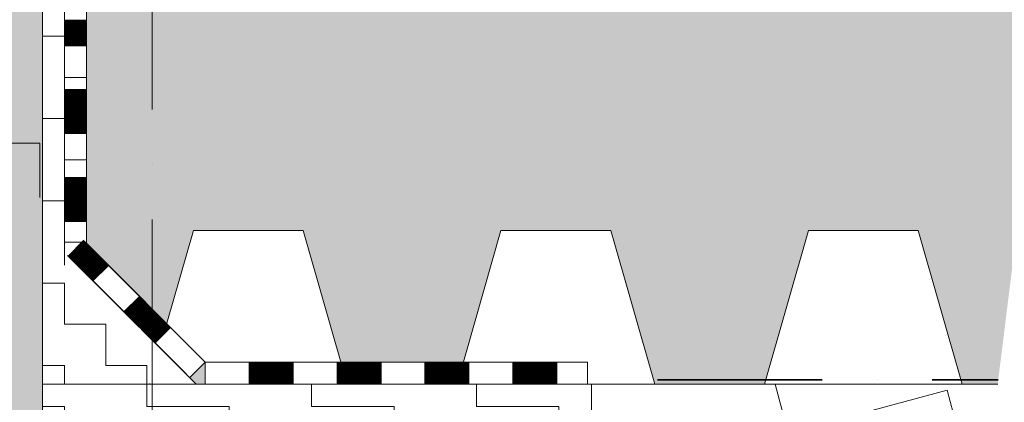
# Model space of a CAD drawing. Header units: millimetres. Extents: x -17177 to 48677, y -60985 to 11467.
# Tile 25 of 71: x -7333 to -6885, y -2323 to -2149. Entities that reach past the tile are written whole.
import ezdxf

# ---------------------------------------------------------------- set-up
doc = ezdxf.new("R2010")
doc.units = ezdxf.units.MM
doc.header["$PDMODE"] = 65
doc.linetypes.add('Carkovana 2x_1_1', pattern=[100, 75, -25])
doc.linetypes.add('Cerchovana_2', pattern=[125, 75, -25, 0, -25])
doc.layers.add('XR$3$INFUZE_1', color=7, linetype='Continuous', lineweight=25)
doc.styles.add('ARIALNARROW', font='ARIALN.TTF')
doc.dimstyles.new('DIMSTYLE_8', dxfattribs={"dimtxt": 62.5, "dimasz": 75, "dimexe": 0, "dimexo": 0, "dimgap": 31.25, "dimtad": 2, "dimdec": 0, "dimrnd": 5, "dimzin": 12, "dimdsep": 46, "dimtxsty": 'ARIALNARROW', "dimblk1": 'ALL_ML_STRICH', "dimblk2": 'ALL_ML_STRICH', "dimsah": 1, "dimcen": 0, "dimclrd": 6, "dimclre": 6, "dimclrt": 6, "dimadec": 0, "dimazin": 0, "dimtfac": 1, "dimtdec": 0, "dimtix": 1, "dimtmove": 2, "dimatfit": 3, "dimfxl": 0, "dimtvp": 1.2, "dimtzin": 0, "dimlwd": 0, "dimlwe": 18, "dimarcsym": 0})
doc.dimstyles.new('DIMSTYLE_9', dxfattribs={"dimtxt": 62.5, "dimasz": 75, "dimexe": 0, "dimexo": 0, "dimgap": 31.25, "dimtad": 2, "dimdec": 0, "dimrnd": 5, "dimzin": 12, "dimdsep": 46, "dimtxsty": 'ARIALNARROW', "dimblk1": 'ALL_ML_STRICH', "dimblk2": 'ALL_ML_STRICH', "dimsah": 1, "dimcen": 0, "dimclrd": 6, "dimclre": 6, "dimclrt": 6, "dimadec": 0, "dimazin": 0, "dimtfac": 1, "dimtdec": 0, "dimtix": 1, "dimtmove": 2, "dimatfit": 3, "dimfxl": 0, "dimtzin": 0, "dimlwd": 0, "dimlwe": 18, "dimarcsym": 0})

# ---------------------------------------------------------------- blocks, each defined once
blk = doc.blocks.new('ALL_ML_STRICH')
at = {"color": 0, "linetype": 'ByBlock', "lineweight": -2}
for p, q in [((0, -0.5), (0, 0.5)), ((-0.3, -0.3), (0.3, 0.3)), ((-1, 0), (0.5, 0))]:
    blk.add_line(p, q, dxfattribs=at)
blk = doc.blocks.new('*D190')
at = {"layer": 'DEFPOINTS', "color": 6, "linetype": 'Continuous', "lineweight": 18}
for p in [(-7322.54, -2044.7), (-7272.54, -2144.7), (-6714.12, -2144.7)]:
    blk.add_point(p, dxfattribs=at)
at = {"layer": 'XR$3$INFUZE_1', "color": 6, "linetype": 'Continuous', "lineweight": -2}
for p, q in [((-7225.91, -2044.7), (-6714.12, -2044.7)), ((-6714.12, -2144.7), (-6714.12, -2044.7)), ((-6808.15, -2144.7), (-6714.12, -2144.7))]:
    blk.add_line(p, q, dxfattribs=at)
at = {"layer": 'XR$3$INFUZE_1', "color": 6, "linetype": 'Continuous', "lineweight": 18, "xscale": 75, "yscale": 75, "zscale": 75}
for p, rotation in [((-6714.12, -2044.7), 90), ((-6714.12, -2144.7), 270)]:
    blk.add_blockref('ALL_ML_STRICH', p, dxfattribs=dict(at, rotation=rotation))
at = {"layer": 'XR$3$INFUZE_1', "color": 6, "linetype": 'Continuous', "lineweight": 18, "insert": (-6770.37, -2217.28), "char_height": 62.5, "width": 152.1429, "attachment_point": 5, "rotation": 90, "style": 'ARIALNARROW'}
blk.add_mtext('\\W0.81;\\A1;{100}', dxfattribs=at)
blk = doc.blocks.new('*D191')
at = {"layer": 'DEFPOINTS', "color": 6, "linetype": 'Continuous', "lineweight": 18}
for p in [(-7272.54, -1674.7), (-7022.54, -2144.7), (-6310.09, -2144.7)]:
    blk.add_point(p, dxfattribs=at)
at = {"layer": 'XR$3$INFUZE_1', "color": 6, "linetype": 'Continuous', "lineweight": -2}
for p, q in [((-6897.1, -1674.7), (-6310.09, -1674.7)), ((-6310.09, -2144.7), (-6310.09, -1674.7)), ((-6762.51, -2144.7), (-6310.09, -2144.7))]:
    blk.add_line(p, q, dxfattribs=at)
at = {"layer": 'XR$3$INFUZE_1', "color": 6, "linetype": 'Continuous', "lineweight": 18, "xscale": 75, "yscale": 75, "zscale": 75}
for p, rotation in [((-6310.09, -1674.7), 90), ((-6310.09, -2144.7), 270)]:
    blk.add_blockref('ALL_ML_STRICH', p, dxfattribs=dict(at, rotation=rotation))
blk = doc.blocks.new('VZOROVÁ ČÁRA_10')
at = {"layer": 'XR$3$INFUZE_1', "color": 1, "linetype": 'Continuous', "lineweight": 13}
for p, q in [((-7228.39, -2304.7), (-7228.39, -2314.7)), ((-7228.39, -2304.7), (-7208.39, -2304.7)), ((-7228.39, -2304.7), (-7208.39, -2304.7)), ((-7228.39, -2304.7), (-7208.39, -2304.7)), ((-7228.39, -2304.7), (-7208.39, -2304.7)), ((-7228.39, -2304.7), (-7208.39, -2304.7)), ((-7227.99, -2304.7), (-7227.99, -2314.7)), ((-7227.59, -2304.7), (-7227.59, -2314.7)), ((-7227.19, -2304.7), (-7227.19, -2314.7)), ((-7226.79, -2304.7), (-7226.79, -2314.7)), ((-7226.39, -2304.7), (-7226.39, -2314.7)), ((-7225.99, -2304.7), (-7225.99, -2314.7)), ((-7225.59, -2304.7), (-7225.59, -2314.7)), ((-7225.19, -2304.7), (-7225.19, -2314.7)), ((-7224.79, -2304.7), (-7224.79, -2314.7)), ((-7224.39, -2304.7), (-7224.39, -2314.7)), ((-7223.99, -2304.7), (-7223.99, -2314.7)), ((-7223.59, -2304.7), (-7223.59, -2314.7)), ((-7223.19, -2304.7), (-7223.19, -2314.7)), ((-7222.79, -2304.7), (-7222.79, -2314.7)), ((-7222.39, -2304.7), (-7222.39, -2314.7)), ((-7221.99, -2304.7), (-7221.99, -2314.7)), ((-7221.59, -2304.7), (-7221.59, -2314.7)), ((-7221.19, -2304.7), (-7221.19, -2314.7)), ((-7220.79, -2304.7), (-7220.79, -2314.7)), ((-7220.39, -2304.7), (-7220.39, -2314.7)), ((-7219.99, -2304.7), (-7219.99, -2314.7)), ((-7219.59, -2304.7), (-7219.59, -2314.7)), ((-7219.19, -2304.7), (-7219.19, -2314.7)), ((-7218.79, -2304.7), (-7218.79, -2314.7)), ((-7218.39, -2304.7), (-7218.39, -2314.7)), ((-7217.99, -2304.7), (-7217.99, -2314.7)), ((-7217.59, -2304.7), (-7217.59, -2314.7)), ((-7217.19, -2304.7), (-7217.19, -2314.7)), ((-7216.79, -2304.7), (-7216.79, -2314.7)), ((-7216.39, -2304.7), (-7216.39, -2314.7)), ((-7215.99, -2304.7), (-7215.99, -2314.7)), ((-7215.59, -2304.7), (-7215.59, -2314.7)), ((-7215.19, -2304.7), (-7215.19, -2314.7)), ((-7214.79, -2304.7), (-7214.79, -2314.7)), ((-7214.39, -2304.7), (-7214.39, -2314.7)), ((-7213.99, -2304.7), (-7213.99, -2314.7)), ((-7213.59, -2304.7), (-7213.59, -2314.7)), ((-7213.19, -2304.7), (-7213.19, -2314.7)), ((-7212.79, -2304.7), (-7212.79, -2314.7)), ((-7212.39, -2304.7), (-7212.39, -2314.7)), ((-7211.99, -2304.7), (-7211.99, -2314.7)), ((-7211.59, -2304.7), (-7211.59, -2314.7)), ((-7211.19, -2304.7), (-7211.19, -2314.7)), ((-7210.79, -2304.7), (-7210.79, -2314.7)), ((-7210.39, -2304.7), (-7210.39, -2314.7)), ((-7209.99, -2304.7), (-7209.99, -2314.7)), ((-7209.59, -2304.7), (-7209.59, -2314.7)), ((-7209.19, -2304.7), (-7209.19, -2314.7)), ((-7208.79, -2304.7), (-7208.79, -2314.7)), ((-7208.39, -2304.7), (-7208.39, -2314.7)), ((-7188.39, -2304.7), (-7188.39, -2314.7)), ((-7188.39, -2304.7), (-7168.39, -2304.7)), ((-7188.39, -2304.7), (-7168.39, -2304.7)), ((-7188.39, -2304.7), (-7168.39, -2304.7)), ((-7188.39, -2304.7), (-7168.39, -2304.7)), ((-7188.39, -2304.7), (-7168.39, -2304.7)), ((-7187.99, -2304.7), (-7187.99, -2314.7)), ((-7187.59, -2304.7), (-7187.59, -2314.7)), ((-7187.19, -2304.7), (-7187.19, -2314.7)), ((-7186.79, -2304.7), (-7186.79, -2314.7)), ((-7186.39, -2304.7), (-7186.39, -2314.7)), ((-7185.99, -2304.7), (-7185.99, -2314.7)), ((-7185.59, -2304.7), (-7185.59, -2314.7)), ((-7185.19, -2304.7), (-7185.19, -2314.7)), ((-7184.79, -2304.7), (-7184.79, -2314.7)), ((-7184.39, -2304.7), (-7184.39, -2314.7)), ((-7183.99, -2304.7), (-7183.99, -2314.7)), ((-7183.59, -2304.7), (-7183.59, -2314.7)), ((-7183.19, -2304.7), (-7183.19, -2314.7)), ((-7182.79, -2304.7), (-7182.79, -2314.7)), ((-7182.39, -2304.7), (-7182.39, -2314.7)), ((-7181.99, -2304.7), (-7181.99, -2314.7)), ((-7181.59, -2304.7), (-7181.59, -2314.7)), ((-7181.19, -2304.7), (-7181.19, -2314.7)), ((-7180.79, -2304.7), (-7180.79, -2314.7)), ((-7180.39, -2304.7), (-7180.39, -2314.7)), ((-7179.99, -2304.7), (-7179.99, -2314.7)), ((-7179.59, -2304.7), (-7179.59, -2314.7)), ((-7179.19, -2304.7), (-7179.19, -2314.7)), ((-7178.79, -2304.7), (-7178.79, -2314.7)), ((-7178.39, -2304.7), (-7178.39, -2314.7)), ((-7177.99, -2304.7), (-7177.99, -2314.7)), ((-7177.59, -2304.7), (-7177.59, -2314.7)), ((-7177.19, -2304.7), (-7177.19, -2314.7)), ((-7176.79, -2304.7), (-7176.79, -2314.7)), ((-7176.39, -2304.7), (-7176.39, -2314.7)), ((-7175.99, -2304.7), (-7175.99, -2314.7)), ((-7175.59, -2304.7), (-7175.59, -2314.7)), ((-7175.19, -2304.7), (-7175.19, -2314.7)), ((-7174.79, -2304.7), (-7174.79, -2314.7)), ((-7174.39, -2304.7), (-7174.39, -2314.7)), ((-7173.99, -2304.7), (-7173.99, -2314.7)), ((-7173.59, -2304.7), (-7173.59, -2314.7)), ((-7173.19, -2304.7), (-7173.19, -2314.7)), ((-7172.79, -2304.7), (-7172.79, -2314.7)), ((-7172.39, -2304.7), (-7172.39, -2314.7)), ((-7171.99, -2304.7), (-7171.99, -2314.7)), ((-7171.59, -2304.7), (-7171.59, -2314.7)), ((-7171.19, -2304.7), (-7171.19, -2314.7)), ((-7170.79, -2304.7), (-7170.79, -2314.7)), ((-7170.39, -2304.7), (-7170.39, -2314.7)), ((-7169.99, -2304.7), (-7169.99, -2314.7)), ((-7169.59, -2304.7), (-7169.59, -2314.7)), ((-7169.19, -2304.7), (-7169.19, -2314.7)), ((-7168.79, -2304.7), (-7168.79, -2314.7)), ((-7168.39, -2304.7), (-7168.39, -2314.7)), ((-7148.39, -2304.7), (-7148.39, -2314.7)), ((-7148.39, -2304.7), (-7128.39, -2304.7)), ((-7148.39, -2304.7), (-7128.39, -2304.7)), ((-7148.39, -2304.7), (-7128.39, -2304.7)), ((-7148.39, -2304.7), (-7128.39, -2304.7)), ((-7148.39, -2304.7), (-7128.39, -2304.7)), ((-7147.99, -2304.7), (-7147.99, -2314.7)), ((-7147.59, -2304.7), (-7147.59, -2314.7)), ((-7147.19, -2304.7), (-7147.19, -2314.7)), ((-7146.79, -2304.7), (-7146.79, -2314.7)), ((-7146.39, -2304.7), (-7146.39, -2314.7)), ((-7145.99, -2304.7), (-7145.99, -2314.7)), ((-7145.59, -2304.7), (-7145.59, -2314.7)), ((-7145.19, -2304.7), (-7145.19, -2314.7)), ((-7144.79, -2304.7), (-7144.79, -2314.7)), ((-7144.39, -2304.7), (-7144.39, -2314.7)), ((-7143.99, -2304.7), (-7143.99, -2314.7)), ((-7143.59, -2304.7), (-7143.59, -2314.7)), ((-7143.19, -2304.7), (-7143.19, -2314.7)), ((-7142.79, -2304.7), (-7142.79, -2314.7)), ((-7142.39, -2304.7), (-7142.39, -2314.7)), ((-7141.99, -2304.7), (-7141.99, -2314.7)), ((-7141.59, -2304.7), (-7141.59, -2314.7)), ((-7141.19, -2304.7), (-7141.19, -2314.7)), ((-7140.79, -2304.7), (-7140.79, -2314.7)), ((-7140.39, -2304.7), (-7140.39, -2314.7)), ((-7139.99, -2304.7), (-7139.99, -2314.7)), ((-7139.59, -2304.7), (-7139.59, -2314.7)), ((-7139.19, -2304.7), (-7139.19, -2314.7)), ((-7138.79, -2304.7), (-7138.79, -2314.7)), ((-7138.39, -2304.7), (-7138.39, -2314.7)), ((-7137.99, -2304.7), (-7137.99, -2314.7)), ((-7137.59, -2304.7), (-7137.59, -2314.7)), ((-7137.19, -2304.7), (-7137.19, -2314.7)), ((-7136.79, -2304.7), (-7136.79, -2314.7)), ((-7136.39, -2304.7), (-7136.39, -2314.7)), ((-7135.99, -2304.7), (-7135.99, -2314.7)), ((-7135.59, -2304.7), (-7135.59, -2314.7)), ((-7135.19, -2304.7), (-7135.19, -2314.7)), ((-7134.79, -2304.7), (-7134.79, -2314.7)), ((-7134.39, -2304.7), (-7134.39, -2314.7)), ((-7133.99, -2304.7), (-7133.99, -2314.7)), ((-7133.59, -2304.7), (-7133.59, -2314.7)), ((-7133.19, -2304.7), (-7133.19, -2314.7)), ((-7132.79, -2304.7), (-7132.79, -2314.7)), ((-7132.39, -2304.7), (-7132.39, -2314.7)), ((-7131.99, -2304.7), (-7131.99, -2314.7)), ((-7131.59, -2304.7), (-7131.59, -2314.7)), ((-7131.19, -2304.7), (-7131.19, -2314.7)), ((-7130.79, -2304.7), (-7130.79, -2314.7)), ((-7130.39, -2304.7), (-7130.39, -2314.7)), ((-7129.99, -2304.7), (-7129.99, -2314.7)), ((-7129.59, -2304.7), (-7129.59, -2314.7)), ((-7129.19, -2304.7), (-7129.19, -2314.7)), ((-7128.79, -2304.7), (-7128.79, -2314.7)), ((-7128.39, -2304.7), (-7128.39, -2314.7)), ((-7108.39, -2304.7), (-7108.39, -2314.7)), ((-7108.39, -2304.7), (-7088.39, -2304.7)), ((-7108.39, -2304.7), (-7088.39, -2304.7)), ((-7108.39, -2304.7), (-7088.39, -2304.7)), ((-7108.39, -2304.7), (-7088.39, -2304.7)), ((-7108.39, -2304.7), (-7088.39, -2304.7)), ((-7107.99, -2304.7), (-7107.99, -2314.7)), ((-7107.59, -2304.7), (-7107.59, -2314.7)), ((-7107.19, -2304.7), (-7107.19, -2314.7)), ((-7106.79, -2304.7), (-7106.79, -2314.7)), ((-7106.39, -2304.7), (-7106.39, -2314.7)), ((-7105.99, -2304.7), (-7105.99, -2314.7)), ((-7105.59, -2304.7), (-7105.59, -2314.7)), ((-7105.19, -2304.7), (-7105.19, -2314.7)), ((-7104.79, -2304.7), (-7104.79, -2314.7)), ((-7104.39, -2304.7), (-7104.39, -2314.7)), ((-7103.99, -2304.7), (-7103.99, -2314.7)), ((-7103.59, -2304.7), (-7103.59, -2314.7)), ((-7103.19, -2304.7), (-7103.19, -2314.7)), ((-7102.79, -2304.7), (-7102.79, -2314.7)), ((-7102.39, -2304.7), (-7102.39, -2314.7)), ((-7101.99, -2304.7), (-7101.99, -2314.7)), ((-7101.59, -2304.7), (-7101.59, -2314.7)), ((-7101.19, -2304.7), (-7101.19, -2314.7)), ((-7100.79, -2304.7), (-7100.79, -2314.7)), ((-7100.39, -2304.7), (-7100.39, -2314.7)), ((-7099.99, -2304.7), (-7099.99, -2314.7)), ((-7099.59, -2304.7), (-7099.59, -2314.7)), ((-7099.19, -2304.7), (-7099.19, -2314.7)), ((-7098.79, -2304.7), (-7098.79, -2314.7)), ((-7098.39, -2304.7), (-7098.39, -2314.7)), ((-7097.99, -2304.7), (-7097.99, -2314.7)), ((-7097.59, -2304.7), (-7097.59, -2314.7)), ((-7097.19, -2304.7), (-7097.19, -2314.7)), ((-7096.79, -2304.7), (-7096.79, -2314.7)), ((-7096.39, -2304.7), (-7096.39, -2314.7)), ((-7095.99, -2304.7), (-7095.99, -2314.7)), ((-7095.59, -2304.7), (-7095.59, -2314.7)), ((-7095.19, -2304.7), (-7095.19, -2314.7)), ((-7094.79, -2304.7), (-7094.79, -2314.7)), ((-7094.39, -2304.7), (-7094.39, -2314.7)), ((-7093.99, -2304.7), (-7093.99, -2314.7)), ((-7093.59, -2304.7), (-7093.59, -2314.7)), ((-7093.19, -2304.7), (-7093.19, -2314.7)), ((-7092.79, -2304.7), (-7092.79, -2314.7)), ((-7092.39, -2304.7), (-7092.39, -2314.7)), ((-7091.99, -2304.7), (-7091.99, -2314.7)), ((-7091.59, -2304.7), (-7091.59, -2314.7)), ((-7091.19, -2304.7), (-7091.19, -2314.7)), ((-7090.79, -2304.7), (-7090.79, -2314.7)), ((-7090.39, -2304.7), (-7090.39, -2314.7)), ((-7089.99, -2304.7), (-7089.99, -2314.7)), ((-7089.59, -2304.7), (-7089.59, -2314.7)), ((-7089.19, -2304.7), (-7089.19, -2314.7)), ((-7088.79, -2304.7), (-7088.79, -2314.7)), ((-7088.39, -2304.7), (-7074.39, -2304.7)), ((-7088.39, -2304.7), (-7074.39, -2304.7)), ((-7088.39, -2304.7), (-7088.39, -2314.7)), ((-7248.39, -2314.7), (-7228.39, -2314.7)), ((-7228.39, -2314.7), (-7208.39, -2314.7)), ((-7208.39, -2314.7), (-7188.39, -2314.7)), ((-7188.39, -2314.7), (-7168.39, -2314.7)), ((-7168.39, -2314.7), (-7148.39, -2314.7)), ((-7148.39, -2314.7), (-7128.39, -2314.7)), ((-7128.39, -2314.7), (-7108.39, -2314.7)), ((-7108.39, -2314.7), (-7088.39, -2314.7)), ((-7088.39, -2314.7), (-7074.39, -2314.7))]:
    blk.add_line(p, q, dxfattribs=at)
for points in [[(-7248.39, -2304.7), (-7228.39, -2304.7), (-7208.39, -2304.7)], [(-7248.39, -2304.7), (-7228.39, -2304.7), (-7208.39, -2304.7)], [(-7208.39, -2304.7), (-7188.39, -2304.7), (-7168.39, -2304.7)], [(-7208.39, -2304.7), (-7188.39, -2304.7), (-7168.39, -2304.7)], [(-7168.39, -2304.7), (-7148.39, -2304.7), (-7128.39, -2304.7)], [(-7168.39, -2304.7), (-7148.39, -2304.7), (-7128.39, -2304.7)], [(-7128.39, -2304.7), (-7108.39, -2304.7), (-7088.39, -2304.7)], [(-7128.39, -2304.7), (-7108.39, -2304.7), (-7088.39, -2304.7)]]:
    blk.add_lwpolyline(points, dxfattribs=at)
blk = doc.blocks.new('VZOROVÁ ČÁRA_11')
at = {"layer": 'XR$3$INFUZE_1', "color": 1, "linetype": 'Continuous', "lineweight": 13}
for p, q in [((-7312.54, -2160.56), (-7312.54, -2140.56)), ((-7312.54, -2160.56), (-7312.54, -2140.56)), ((-7312.54, -2160.56), (-7312.54, -2140.56)), ((-7312.54, -2160.56), (-7312.54, -2140.56)), ((-7312.54, -2160.56), (-7312.54, -2140.56)), ((-7302.54, -2160.56), (-7302.54, -2140.56)), ((-7312.54, -2148.96), (-7302.54, -2148.96)), ((-7312.54, -2149.36), (-7302.54, -2149.36)), ((-7312.54, -2149.76), (-7302.54, -2149.76)), ((-7312.54, -2150.16), (-7302.54, -2150.16)), ((-7312.54, -2150.56), (-7302.54, -2150.56)), ((-7312.54, -2150.96), (-7302.54, -2150.96)), ((-7312.54, -2151.36), (-7302.54, -2151.36)), ((-7312.54, -2151.76), (-7302.54, -2151.76)), ((-7312.54, -2152.16), (-7302.54, -2152.16)), ((-7312.54, -2152.56), (-7302.54, -2152.56)), ((-7312.54, -2152.96), (-7302.54, -2152.96)), ((-7312.54, -2153.36), (-7302.54, -2153.36)), ((-7312.54, -2153.76), (-7302.54, -2153.76)), ((-7312.54, -2154.16), (-7302.54, -2154.16)), ((-7312.54, -2154.56), (-7302.54, -2154.56)), ((-7312.54, -2154.96), (-7302.54, -2154.96)), ((-7312.54, -2155.36), (-7302.54, -2155.36)), ((-7312.54, -2155.76), (-7302.54, -2155.76)), ((-7312.54, -2156.16), (-7302.54, -2156.16)), ((-7312.54, -2156.56), (-7302.54, -2156.56)), ((-7312.54, -2156.96), (-7302.54, -2156.96)), ((-7312.54, -2157.36), (-7302.54, -2157.36)), ((-7312.54, -2157.76), (-7302.54, -2157.76)), ((-7312.54, -2158.16), (-7302.54, -2158.16)), ((-7312.54, -2158.56), (-7302.54, -2158.56)), ((-7312.54, -2158.96), (-7302.54, -2158.96)), ((-7312.54, -2159.36), (-7302.54, -2159.36)), ((-7312.54, -2159.76), (-7302.54, -2159.76)), ((-7312.54, -2160.16), (-7302.54, -2160.16)), ((-7312.54, -2160.56), (-7302.54, -2160.56)), ((-7302.54, -2180.56), (-7302.54, -2160.56)), ((-7312.54, -2200.56), (-7312.54, -2180.56)), ((-7312.54, -2200.56), (-7312.54, -2180.56)), ((-7312.54, -2200.56), (-7312.54, -2180.56)), ((-7312.54, -2200.56), (-7312.54, -2180.56)), ((-7312.54, -2200.56), (-7312.54, -2180.56)), ((-7312.54, -2180.56), (-7302.54, -2180.56)), ((-7312.54, -2180.96), (-7302.54, -2180.96)), ((-7312.54, -2181.36), (-7302.54, -2181.36)), ((-7312.54, -2181.76), (-7302.54, -2181.76)), ((-7312.54, -2182.16), (-7302.54, -2182.16)), ((-7312.54, -2182.56), (-7302.54, -2182.56)), ((-7312.54, -2182.96), (-7302.54, -2182.96)), ((-7302.54, -2200.56), (-7302.54, -2180.56)), ((-7312.54, -2183.36), (-7302.54, -2183.36)), ((-7312.54, -2183.76), (-7302.54, -2183.76)), ((-7312.54, -2184.16), (-7302.54, -2184.16)), ((-7312.54, -2184.56), (-7302.54, -2184.56)), ((-7312.54, -2184.96), (-7302.54, -2184.96)), ((-7312.54, -2185.36), (-7302.54, -2185.36)), ((-7312.54, -2185.76), (-7302.54, -2185.76)), ((-7312.54, -2186.16), (-7302.54, -2186.16)), ((-7312.54, -2186.56), (-7302.54, -2186.56)), ((-7312.54, -2186.96), (-7302.54, -2186.96)), ((-7312.54, -2187.36), (-7302.54, -2187.36)), ((-7312.54, -2187.76), (-7302.54, -2187.76)), ((-7312.54, -2188.16), (-7302.54, -2188.16)), ((-7312.54, -2188.56), (-7302.54, -2188.56)), ((-7312.54, -2188.96), (-7302.54, -2188.96)), ((-7312.54, -2189.36), (-7302.54, -2189.36)), ((-7312.54, -2189.76), (-7302.54, -2189.76)), ((-7312.54, -2190.16), (-7302.54, -2190.16)), ((-7312.54, -2190.56), (-7302.54, -2190.56)), ((-7312.54, -2190.96), (-7302.54, -2190.96)), ((-7312.54, -2191.36), (-7302.54, -2191.36)), ((-7312.54, -2191.76), (-7302.54, -2191.76)), ((-7312.54, -2192.16), (-7302.54, -2192.16)), ((-7312.54, -2192.56), (-7302.54, -2192.56)), ((-7312.54, -2192.96), (-7302.54, -2192.96)), ((-7312.54, -2193.36), (-7302.54, -2193.36)), ((-7312.54, -2193.76), (-7302.54, -2193.76)), ((-7312.54, -2194.16), (-7302.54, -2194.16)), ((-7312.54, -2194.56), (-7302.54, -2194.56)), ((-7312.54, -2194.96), (-7302.54, -2194.96)), ((-7312.54, -2195.36), (-7302.54, -2195.36)), ((-7312.54, -2195.76), (-7302.54, -2195.76)), ((-7312.54, -2196.16), (-7302.54, -2196.16)), ((-7312.54, -2196.56), (-7302.54, -2196.56)), ((-7312.54, -2196.96), (-7302.54, -2196.96)), ((-7312.54, -2197.36), (-7302.54, -2197.36)), ((-7312.54, -2197.76), (-7302.54, -2197.76)), ((-7312.54, -2198.16), (-7302.54, -2198.16)), ((-7312.54, -2198.56), (-7302.54, -2198.56)), ((-7312.54, -2198.96), (-7302.54, -2198.96)), ((-7312.54, -2199.36), (-7302.54, -2199.36)), ((-7312.54, -2199.76), (-7302.54, -2199.76)), ((-7312.54, -2200.16), (-7302.54, -2200.16)), ((-7312.54, -2200.56), (-7302.54, -2200.56)), ((-7302.54, -2220.56), (-7302.54, -2200.56)), ((-7312.54, -2240.56), (-7312.54, -2220.56)), ((-7312.54, -2240.56), (-7312.54, -2220.56)), ((-7312.54, -2240.56), (-7312.54, -2220.56)), ((-7312.54, -2240.56), (-7312.54, -2220.56)), ((-7312.54, -2240.56), (-7312.54, -2220.56)), ((-7312.54, -2220.56), (-7302.54, -2220.56)), ((-7312.54, -2220.96), (-7302.54, -2220.96)), ((-7312.54, -2221.36), (-7302.54, -2221.36)), ((-7312.54, -2221.76), (-7302.54, -2221.76)), ((-7312.54, -2222.16), (-7302.54, -2222.16)), ((-7312.54, -2222.56), (-7302.54, -2222.56)), ((-7312.54, -2222.96), (-7302.54, -2222.96)), ((-7312.54, -2223.36), (-7302.54, -2223.36)), ((-7302.54, -2240.56), (-7302.54, -2220.56)), ((-7312.54, -2223.76), (-7302.54, -2223.76)), ((-7312.54, -2224.16), (-7302.54, -2224.16)), ((-7312.54, -2224.56), (-7302.54, -2224.56)), ((-7312.54, -2224.96), (-7302.54, -2224.96)), ((-7312.54, -2225.36), (-7302.54, -2225.36)), ((-7312.54, -2225.76), (-7302.54, -2225.76)), ((-7312.54, -2226.16), (-7302.54, -2226.16)), ((-7312.54, -2226.56), (-7302.54, -2226.56)), ((-7312.54, -2226.96), (-7302.54, -2226.96)), ((-7312.54, -2227.36), (-7302.54, -2227.36)), ((-7312.54, -2227.76), (-7302.54, -2227.76)), ((-7312.54, -2228.16), (-7302.54, -2228.16)), ((-7312.54, -2228.56), (-7302.54, -2228.56)), ((-7312.54, -2228.96), (-7302.54, -2228.96)), ((-7312.54, -2229.36), (-7302.54, -2229.36)), ((-7312.54, -2229.76), (-7302.54, -2229.76)), ((-7312.54, -2230.16), (-7302.54, -2230.16)), ((-7312.54, -2230.56), (-7302.54, -2230.56)), ((-7312.54, -2230.96), (-7302.54, -2230.96)), ((-7312.54, -2231.36), (-7302.54, -2231.36)), ((-7312.54, -2231.76), (-7302.54, -2231.76)), ((-7312.54, -2232.16), (-7302.54, -2232.16)), ((-7312.54, -2232.56), (-7302.54, -2232.56)), ((-7312.54, -2232.96), (-7302.54, -2232.96)), ((-7312.54, -2233.36), (-7302.54, -2233.36)), ((-7312.54, -2233.76), (-7302.54, -2233.76)), ((-7312.54, -2234.16), (-7302.54, -2234.16)), ((-7312.54, -2234.56), (-7302.54, -2234.56)), ((-7312.54, -2234.96), (-7302.54, -2234.96)), ((-7312.54, -2235.36), (-7302.54, -2235.36)), ((-7312.54, -2235.76), (-7302.54, -2235.76)), ((-7312.54, -2236.16), (-7302.54, -2236.16)), ((-7312.54, -2236.56), (-7302.54, -2236.56)), ((-7312.54, -2236.96), (-7302.54, -2236.96)), ((-7312.54, -2237.36), (-7302.54, -2237.36)), ((-7312.54, -2237.76), (-7302.54, -2237.76)), ((-7312.54, -2238.16), (-7302.54, -2238.16)), ((-7312.54, -2238.56), (-7302.54, -2238.56)), ((-7312.54, -2238.96), (-7302.54, -2238.96)), ((-7312.54, -2239.36), (-7302.54, -2239.36)), ((-7312.54, -2239.76), (-7302.54, -2239.76)), ((-7312.54, -2240.16), (-7302.54, -2240.16)), ((-7312.54, -2240.56), (-7302.54, -2240.56)), ((-7302.54, -2260.56), (-7302.54, -2240.56))]:
    blk.add_line(p, q, dxfattribs=at)
for points in [[(-7312.54, -2180.56), (-7312.54, -2160.56), (-7312.54, -2140.56)], [(-7312.54, -2180.56), (-7312.54, -2160.56), (-7312.54, -2140.56)], [(-7312.54, -2220.56), (-7312.54, -2200.56), (-7312.54, -2180.56)], [(-7312.54, -2220.56), (-7312.54, -2200.56), (-7312.54, -2180.56)], [(-7312.54, -2260.56), (-7312.54, -2240.56), (-7312.54, -2220.56)], [(-7312.54, -2260.56), (-7312.54, -2240.56), (-7312.54, -2220.56)]]:
    blk.add_lwpolyline(points, dxfattribs=at)
blk = doc.blocks.new('VZOROVÁ ČÁRA_12')
at = {"layer": 'XR$3$INFUZE_1', "color": 1, "linetype": 'Continuous', "lineweight": 13}
for p, q in [((-7310.86, -2256.37), (-7303.79, -2249.3)), ((-7310.58, -2256.66), (-7303.51, -2249.59)), ((-7310.3, -2256.94), (-7303.23, -2249.87)), ((-7310.01, -2257.22), (-7302.94, -2250.15)), ((-7309.73, -2257.51), (-7302.66, -2250.43)), ((-7292.48, -2260.62), (-7304, -2249.09)), ((-7309.45, -2257.79), (-7302.38, -2250.72)), ((-7309.17, -2258.07), (-7302.09, -2251)), ((-7308.88, -2258.35), (-7301.81, -2251.28)), ((-7308.6, -2258.64), (-7301.53, -2251.57)), ((-7308.32, -2258.92), (-7301.25, -2251.85)), ((-7308.03, -2259.2), (-7300.96, -2252.13)), ((-7307.75, -2259.49), (-7300.68, -2252.41)), ((-7307.47, -2259.77), (-7300.4, -2252.7)), ((-7307.19, -2260.05), (-7300.11, -2252.98)), ((-7306.9, -2260.33), (-7299.83, -2253.26)), ((-7306.62, -2260.62), (-7299.55, -2253.55)), ((-7306.34, -2260.9), (-7299.27, -2253.83)), ((-7306.05, -2261.18), (-7298.98, -2254.11)), ((-7305.77, -2261.47), (-7298.7, -2254.39)), ((-7305.49, -2261.75), (-7298.42, -2254.68)), ((-7299.55, -2267.69), (-7311.07, -2256.16)), ((-7299.55, -2267.69), (-7311.07, -2256.16)), ((-7299.55, -2267.69), (-7311.07, -2256.16)), ((-7299.55, -2267.69), (-7311.07, -2256.16)), ((-7299.55, -2267.69), (-7311.07, -2256.16)), ((-7305.21, -2262.03), (-7298.13, -2254.96)), ((-7304.92, -2262.31), (-7297.85, -2255.24)), ((-7304.64, -2262.6), (-7297.57, -2255.53)), ((-7304.36, -2262.88), (-7297.29, -2255.81)), ((-7304.07, -2263.16), (-7297, -2256.09)), ((-7303.79, -2263.45), (-7296.72, -2256.37)), ((-7303.51, -2263.73), (-7296.44, -2256.66)), ((-7303.23, -2264.01), (-7296.15, -2256.94)), ((-7302.94, -2264.29), (-7295.87, -2257.22)), ((-7302.66, -2264.58), (-7295.59, -2257.51)), ((-7302.38, -2264.86), (-7295.31, -2257.79)), ((-7302.09, -2265.14), (-7295.02, -2258.07)), ((-7301.81, -2265.43), (-7294.74, -2258.35)), ((-7301.53, -2265.71), (-7294.46, -2258.64)), ((-7301.25, -2265.99), (-7294.17, -2258.92)), ((-7300.96, -2266.27), (-7293.89, -2259.2)), ((-7300.68, -2266.56), (-7293.61, -2259.49)), ((-7300.4, -2266.84), (-7293.33, -2259.77)), ((-7300.11, -2267.12), (-7293.04, -2260.05)), ((-7299.83, -2267.41), (-7292.76, -2260.33)), ((-7299.55, -2267.69), (-7292.48, -2260.62)), ((-7278.34, -2274.76), (-7292.48, -2260.62)), ((-7285.41, -2281.83), (-7278.34, -2274.76)), ((-7285.12, -2282.11), (-7278.05, -2275.04)), ((-7284.84, -2282.4), (-7277.77, -2275.32)), ((-7284.56, -2282.68), (-7277.49, -2275.61)), ((-7284.28, -2282.96), (-7277.2, -2275.89)), ((-7283.99, -2283.24), (-7276.92, -2276.17)), ((-7283.71, -2283.53), (-7276.64, -2276.46)), ((-7283.43, -2283.81), (-7276.36, -2276.74)), ((-7283.14, -2284.09), (-7276.07, -2277.02)), ((-7282.86, -2284.38), (-7275.79, -2277.3)), ((-7264.19, -2288.9), (-7278.34, -2274.76)), ((-7282.58, -2284.66), (-7275.51, -2277.59)), ((-7282.3, -2284.94), (-7275.22, -2277.87)), ((-7282.01, -2285.22), (-7274.94, -2278.15)), ((-7281.73, -2285.51), (-7274.66, -2278.44)), ((-7281.45, -2285.79), (-7274.38, -2278.72)), ((-7281.16, -2286.07), (-7274.09, -2279)), ((-7280.88, -2286.36), (-7273.81, -2279.28)), ((-7280.6, -2286.64), (-7273.53, -2279.57)), ((-7280.32, -2286.92), (-7273.24, -2279.85)), ((-7280.03, -2287.2), (-7272.96, -2280.13)), ((-7279.75, -2287.49), (-7272.68, -2280.42)), ((-7279.47, -2287.77), (-7272.4, -2280.7)), ((-7279.18, -2288.05), (-7272.11, -2280.98)), ((-7278.9, -2288.34), (-7271.83, -2281.26)), ((-7278.62, -2288.62), (-7271.55, -2281.55)), ((-7271.26, -2295.97), (-7285.41, -2281.83)), ((-7271.26, -2295.97), (-7285.41, -2281.83)), ((-7271.26, -2295.97), (-7285.41, -2281.83)), ((-7271.26, -2295.97), (-7285.41, -2281.83)), ((-7271.26, -2295.97), (-7285.41, -2281.83)), ((-7278.34, -2288.9), (-7271.26, -2281.83)), ((-7278.05, -2289.18), (-7270.98, -2282.11)), ((-7277.77, -2289.47), (-7270.7, -2282.4)), ((-7277.49, -2289.75), (-7270.42, -2282.68)), ((-7277.2, -2290.03), (-7270.13, -2282.96)), ((-7276.92, -2290.32), (-7269.85, -2283.24)), ((-7276.64, -2290.6), (-7269.57, -2283.53)), ((-7276.36, -2290.88), (-7269.28, -2283.81)), ((-7276.07, -2291.16), (-7269, -2284.09)), ((-7275.79, -2291.45), (-7268.72, -2284.38)), ((-7275.51, -2291.73), (-7268.44, -2284.66)), ((-7275.22, -2292.01), (-7268.15, -2284.94)), ((-7274.94, -2292.3), (-7267.87, -2285.22)), ((-7274.66, -2292.58), (-7267.59, -2285.51)), ((-7274.38, -2292.86), (-7267.3, -2285.79)), ((-7274.09, -2293.14), (-7267.02, -2286.07)), ((-7273.81, -2293.43), (-7266.74, -2286.36)), ((-7273.53, -2293.71), (-7266.46, -2286.64)), ((-7273.24, -2293.99), (-7266.17, -2286.92)), ((-7272.96, -2294.28), (-7265.89, -2287.2)), ((-7272.68, -2294.56), (-7265.61, -2287.49)), ((-7272.4, -2294.84), (-7265.33, -2287.77)), ((-7272.11, -2295.12), (-7265.04, -2288.05)), ((-7271.83, -2295.41), (-7264.76, -2288.34)), ((-7271.55, -2295.69), (-7264.48, -2288.62)), ((-7271.26, -2295.97), (-7264.19, -2288.9)), ((-7250.05, -2303.04), (-7264.19, -2288.9))]:
    blk.add_line(p, q, dxfattribs=at)
for points in [[(-7285.41, -2281.83), (-7299.55, -2267.69), (-7311.07, -2256.16)], [(-7285.41, -2281.83), (-7299.55, -2267.69), (-7311.07, -2256.16)], [(-7257.12, -2310.11), (-7271.26, -2295.97), (-7285.41, -2281.83)], [(-7257.12, -2310.11), (-7271.26, -2295.97), (-7285.41, -2281.83)]]:
    blk.add_lwpolyline(points, dxfattribs=at)

msp = doc.modelspace()

# ---------------------------------------------------------------- hatches: boundary and pattern name
at = {"layer": 'XR$3$INFUZE_1', "linetype": 'Continuous', "lineweight": 25}
for color, points in [(254, [(-7717.36, -1050.04), (-7717.39, -2381.65), (-7742.42, -2381.65), (-7742.42, -2643.98), (-7272.54, -2643.98), (-7272.54, -2414.7), (-7322.54, -2414.7), (-7322.54, -1845.91), (-7306.32, -1824.7), (-7302.54, -1824.7), (-7302.54, -537.47), (-7567.35, -537.47), (-7567.35, -367.47), (-7272.54, -367.47), (-7272.54, -267.47), (-7747.33, -280.54), (-7747.33, -367.46), (-7717.36, -367.46), (-7717.36, -1050.04)]), (1, [(-7248.39, -2314.7), (-7248.39, -2304.7), (-7255.47, -2311.77), (-7252.54, -2314.7)])]:
    msp.add_hatch(color=color, dxfattribs=at).paths.add_polyline_path(points)
at = {"layer": 'XR$3$INFUZE_1', "linetype": 'Continuous', "lineweight": 13}
h = msp.add_hatch(dxfattribs=at)
h.set_pattern_fill('VZOR', color=5, scale=78.75, style=0, pattern_type=2)
h.set_pattern_definition([(0, (157.5, 157.5), (78.75, 78.75), [78.75, -78.75]), (90, (157.5, 157.5), (-78.75, 78.75), [78.75, -78.75])])
h.paths.add_polyline_path([(-7493.55, -1321.08), (-7493.55, -2229.7), (-7302.54, -2229.7), (-7302.54, -1321.08)], flags=0)
h = msp.add_hatch(dxfattribs=at)
h.set_pattern_fill('VZOR', color=1, scale=18.75, style=0, pattern_type=2)
h.set_pattern_definition([(0, (37.5, 37.5), (18.75, 18.75), [18.75, -18.75]), (90, (37.5, 37.5), (-18.75, 18.75), [18.75, -18.75])])
h.paths.add_polyline_path([(-7322.54, -2314.7), (-7252.54, -2314.7), (-7302.54, -2264.7), (-7302.54, -1824.7), (-7306.32, -1824.7), (-7322.54, -1845.91)], flags=0)
msp.add_hatch(color=251, dxfattribs=at).paths.add_polyline_path([(-6993.79, -2314.7), (-6973.79, -2244.7), (-6923.79, -2244.7), (-6903.79, -2314.7), (-6887.6, -2314.7), (-6866.47, -2144.7), (-7042.54, -2144.7), (-7302.54, -2144.7), (-7302.54, -2250.56), (-7292.54, -2260.56), (-7265.86, -2286.93), (-7253.79, -2244.7), (-7203.79, -2244.7), (-7186.65, -2304.7), (-7130.94, -2304.7), (-7113.79, -2244.7), (-7063.79, -2244.7), (-7043.79, -2314.7)])
h = msp.add_hatch(dxfattribs=at)
h.set_pattern_fill('VZOR', color=250, scale=37.5, style=0, pattern_type=2)
h.set_pattern_definition([(0, (75, 75), (37.5, 37.5), [37.5, -37.5]), (90, (75, 75), (-37.5, 37.5), [37.5, -37.5])])
h.paths.add_polyline_path([(-7322.54, -2414.7), (-7072.54, -2414.7), (-7072.54, -2314.7), (-7322.54, -2314.7)], flags=0)
h = msp.add_hatch(dxfattribs=at)
h.set_pattern_fill('VZOR', color=250, scale=75, angle=15, style=0, pattern_type=2)
h.set_pattern_definition([(15, (106.066, 183.71), (53.033, 91.8559), [75, -75]), (105, (106.066, 183.71), (-91.8559, 53.033), [75, -75])])
h.paths.add_polyline_path([(-7072.54, -2314.7), (-7072.54, -2414.7), (-6900.02, -2414.7), (-6887.6, -2314.7)], flags=0)

# ---------------------------------------------------------------- linework, layer by layer
at = {"layer": 'XR$3$INFUZE_1', "color": 1, "linetype": 'Continuous', "lineweight": 13}
for p, q in [((-7302.54, -871.08), (-7302.54, -2259.7)), ((-7302.54, -1830.91), (-7302.54, -2264.7)), ((-7322.54, -1845.91), (-7322.54, -2314.7)), ((-7302.54, -2250.56), (-7302.54, -2144.7)), ((-7248.39, -2304.7), (-7302.54, -2250.56)), ((-7292.54, -2260.56), (-7302.54, -2250.56)), ((-7292.54, -2260.56), (-7302.54, -2264.7)), ((-7302.54, -2264.7), (-7252.54, -2314.7)), ((-7302.54, -2264.7), (-7252.54, -2314.7)), ((-7248.39, -2304.7), (-7255.47, -2311.77)), ((-7248.39, -2304.7), (-7248.39, -2314.7)), ((-7248.39, -2304.7), (-7074.39, -2304.7)), ((-7074.39, -2304.7), (-7074.39, -2314.7)), ((-7074.39, -2314.7), (-7252.54, -2314.7))]:
    msp.add_line(p, q, dxfattribs=at)
at = {"layer": 'XR$3$INFUZE_1', "color": 7, "linetype": 'Cerchovana_2', "lineweight": 13}
msp.add_line((-7272.54, -2314.7), (-7272.54, -2144.7), dxfattribs=at)
at = {"layer": 'XR$3$INFUZE_1', "color": 7, "linetype": 'Continuous', "lineweight": 13}
for p, q in [((-7265.86, -2286.93), (-7253.79, -2244.7)), ((-7253.79, -2244.7), (-7203.79, -2244.7)), ((-7203.79, -2244.7), (-7183.79, -2314.7)), ((-7133.79, -2314.7), (-7113.79, -2244.7)), ((-7113.79, -2244.7), (-7063.79, -2244.7)), ((-7063.79, -2244.7), (-7043.79, -2314.7)), ((-6993.79, -2314.7), (-6973.79, -2244.7)), ((-6973.79, -2244.7), (-6923.79, -2244.7)), ((-6923.79, -2244.7), (-6903.79, -2314.7)), ((-7322.54, -2414.7), (-7322.54, -2314.7)), ((-7322.54, -2314.7), (-7072.54, -2314.7)), ((-7273.79, -2314.7), (-7273.7, -2314.37)), ((-7183.79, -2314.7), (-7133.79, -2314.7)), ((-7072.54, -2314.7), (-6993.79, -2314.7)), ((-7072.54, -2314.7), (-7072.54, -2414.7)), ((-7072.54, -2314.7), (-6887.6, -2314.7)), ((-7043.79, -2314.7), (-6993.79, -2314.7)), ((-6903.79, -2314.7), (-6887.6, -2314.7))]:
    msp.add_line(p, q, dxfattribs=at)
at = {"layer": 'XR$3$INFUZE_1', "color": 7, "linetype": 'Cerchovana_2', "lineweight": 35}
msp.add_line((-7042.54, -2312.7), (-6887.35, -2312.7), dxfattribs=at)
at = {"layer": 'XR$3$INFUZE_1', "color": 7, "linetype": 'Carkovana 2x_1_1', "lineweight": 13}
msp.add_line((-7272.54, -2314.7), (-7272.54, -2643.98), dxfattribs=at)
at = {"layer": 'XR$3$INFUZE_1', "color": 7, "linetype": 'Continuous', "lineweight": 13}
for points in [[(-7273.79, -2314.7), (-7273.79, -2314.7)], [(-7273.79, -2314.7), (-7273.79, -2314.7)], [(-7133.79, -2314.7), (-7133.79, -2314.7)], [(-7133.79, -2314.7), (-7133.79, -2314.7)], [(-6993.79, -2314.7), (-6993.79, -2314.7)], [(-6993.79, -2314.7), (-6993.79, -2314.7)], [(-6993.79, -2314.7), (-6993.79, -2314.7)], [(-6993.79, -2314.7), (-6993.79, -2314.7)]]:
    msp.add_lwpolyline(points, close=True, dxfattribs=at)
at = {"layer": 'XR$3$INFUZE_1', "color": 5, "linetype": 'Continuous', "lineweight": 13}
msp.add_circle((-7172.41, -2257.67), 319.08, dxfattribs=at)

# ---------------------------------------------------------------- block references
at = {"layer": 'XR$3$INFUZE_1', "color": 1, "linetype": 'Continuous', "lineweight": 13}
for name in ['VZOROVÁ ČÁRA_11', 'VZOROVÁ ČÁRA_12', 'VZOROVÁ ČÁRA_10']:
    msp.add_blockref(name, (0, 0), dxfattribs=at)

# ---------------------------------------------------------------- dimensions: what is measured, and where the dimension line sits
at = {"layer": 'XR$3$INFUZE_1', "color": 6, "linetype": 'Continuous', "lineweight": 18}
for base, p1, p2, dimstyle, picture, middle in [((-6310.09, -1674.7), (-6762.51, -2144.7), (-6897.1, -1674.7), 'DIMSTYLE_9', '*D191', (-6341.34, -1909.7)), ((-6714.12, -2044.7), (-6808.15, -2144.7), (-7225.91, -2044.7), 'DIMSTYLE_8', '*D190', (-6770.37, -2217.28))]:
    dim = msp.add_linear_dim(base=base, p1=p1, p2=p2, angle=90, dimstyle=dimstyle, override={"dimpost": '<>', "dimclrd": 6, "dimclre": 6, "dimclrt": 6, "dimlwd": 0, "dimlwe": 18}, dxfattribs=at)
    dim.commit()
    dim.dimension.update_dxf_attribs({"geometry": picture, "text_midpoint": middle, "dimtype": 160})

doc.saveas('drawing.dxf')
